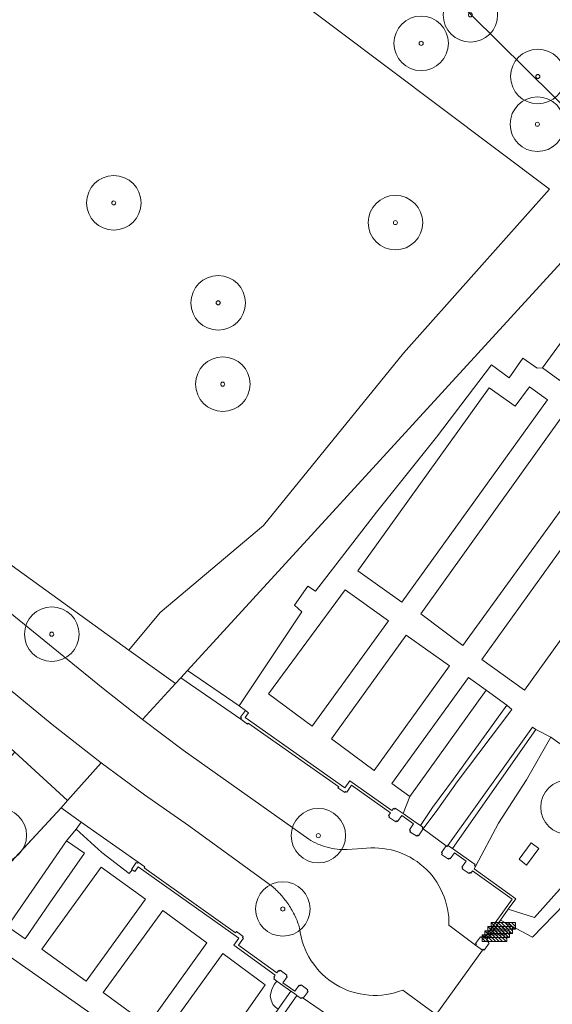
# Model space of a CAD drawing. Header units: metres. Extents: x 187482 to 189800, y 333582 to 335019.
# Tile 209 of 256: x 189550 to 189599, y 334123 to 334213. Entities that reach past the tile are written whole.
import ezdxf

# ---------------------------------------------------------------- set-up
doc = ezdxf.new("R2010")
doc.units = ezdxf.units.M
doc.layers.get('0').update_dxf_attribs({"color": 252, "lineweight": 18})
for name, color, linetype, lineweight in [('B-WE-GR-BEPLANTING_CULTUUR_BOSPLANTSOEN-GV', 252, 'Continuous', 18), ('B-WE-GR-BEPLANTING_CULTUUR_HEESTERS-GV', 252, 'Continuous', 18), ('B-WE-GR-BOOM-S', 252, 'Continuous', 18), ('B-WE-GR-HAAG-G', 252, 'GR-HAAG1-SO', 18), ('B-WE-IE-MEUBILAIR_WEGMEUBILAIR-S', 252, 'Continuous', 18), ('B-WE-IE-TERREINAFSCHEIDING_KUNSTMATIG_HEKWERK-G', 252, 'IE-TERREINAFSCHEIDING_KUNSTMATIG-SO', 18), ('B-WE-IE-TERREINAFSCHEIDING_KUNSTMATIG_MUUR-G', 252, 'IE-TERREINAFSCHEIDING_KUNSTMATIG-SO', 18), ('B-WE-IE-TERREINAFSCHEIDING_KUNSTMATIG_MUUR-GV', 252, 'Continuous', 18), ('B-WE-OG-TERREIN_BEGROEID-GV', 252, 'Continuous', 18), ('B-WE-OG-TERREIN_ERF-GV', 252, 'Continuous', 18), ('B-WE-VH-GESLOTENVERHARDING_ASFALT-GV', 252, 'Continuous', 18), ('B-WE-VH-HALFVERHARDING_GRIND-GV', 252, 'Continuous', 18), ('B-WE-VH-ONVERHARD-GV', 252, 'Continuous', 18)]:
    doc.layers.add(name, color=color, linetype=linetype, lineweight=lineweight)
doc.linetypes.add('GR-HAAG1-SO', pattern='A,6,[176,NLCS.SHX,S=0.125,R=0,X=0,Y=0],-2', length=8)
doc.linetypes.add('IE-TERREINAFSCHEIDING_KUNSTMATIG-SO', pattern='A,4,[82,NLCS.SHX,S=0.75,R=90,X=0,Y=0],4,-2', length=10)

# ---------------------------------------------------------------- blocks, each defined once
blk = doc.blocks.new('SIE-WEG_FIETSREK-SO')
for p, q in [((-4.5, 1.25), (-2, -1.25)), ((-4.5, 0), (-3.25, -1.25)), ((-3.25, 1.25), (-0.75, -1.25)), ((-2, 1.25), (0.5, -1.25)), ((-0.75, 1.25), (1.75, -1.25)), ((0.5, 1.25), (3, -1.25)), ((1.76, 1.25), (4.26, -1.25)), ((3.01, 1.25), (4.5, -0.24)), ((4.26, 1.25), (4.5, 1.01))]:
    blk.add_line(p, q)
at = {"flags": 128}
blk.add_lwpolyline([(4.51, -1.25), (-4.51, -1.25), (-4.51, 1.25), (4.51, 1.25), (4.51, -1.25)], close=True, dxfattribs=at)
blk = doc.blocks.new('SGR-BOOM_GBKN-SO')
at = {"color": 0, "linetype": 'ByBlock', "lineweight": 18}
for radius in [2, 0.15]:
    blk.add_circle((0, 0), radius, dxfattribs=at)

msp = doc.modelspace()

# ---------------------------------------------------------------- linework, layer by layer
at = {"layer": 'B-WE-GR-BEPLANTING_CULTUUR_BOSPLANTSOEN-GV', "flags": 128}
for points in [[(189565.393, 334153.496), (189606.671, 334198.578), (189606.587, 334198.661), (189563.595, 334241.135), (189561.493, 334229.31), (189573.744, 334216.365), (189598.592, 334197.643), (189585.186, 334182.618), (189572.357, 334166.785), (189562.88, 334158.81), (189560.012, 334155.366), (189564.285, 334152.287), (189564.771, 334152.817)], [(189553.778, 334140.886), (189554.387, 334141.566), (189549.545, 334146.011), (189543.348, 334139.163), (189538.61, 334134.078), (189529.364, 334123.676), (189522.777, 334116.742), (189515.611, 334107.265), (189508.561, 334099.984), (189497.928, 334088.774), (189493.074, 334084.035), (189488.798, 334086.809), (189483.598, 334090.392), (189476.509, 334093.386), (189476.487, 334093.367), (189475.869, 334092.83), (189475.26, 334090.22), (189476.478, 334087.698), (189482.125, 334083.49), (189483.994, 334084.736), (189495.03, 334077.528), (189496.204, 334078.795), (189538.121, 334124)]]:
    msp.add_lwpolyline(points, close=True, dxfattribs=at)
at = {"layer": 'B-WE-GR-BEPLANTING_CULTUUR_HEESTERS-GV', "flags": 128}
msp.add_lwpolyline([(189606.671, 334198.578), (189565.393, 334153.496), (189570.122, 334150.263), (189575.881, 334158.862), (189575.191, 334159.492), (189576.427, 334161.234), (189577.12, 334160.764), (189582.72, 334168.02), (189588.236, 334174.885), (189593.274, 334181.53), (189594.893, 334180.333), (189596.138, 334182.144), (189597.465, 334181.231), (189597.956, 334181.259), (189604.927, 334190.818)], dxfattribs=at)
for points in [[(189535.688, 334172.894), (189533.184, 334171.708), (189557.646, 334151.828), (189561.245, 334148.99), (189564.285, 334152.287), (189560.012, 334155.366)], [(189530.639, 334166.659), (189529.92, 334164.026), (189549.545, 334146.011), (189554.387, 334141.566), (189557.477, 334145.019), (189552.979, 334148.526), (189548.582, 334152.158)], [(189618.181, 334152.725), (189623.846, 334160.287), (189623.266, 334160.699), (189622.685, 334161.11), (189622.563, 334160.958), (189614.538, 334149.975), (189608.03, 334140.735), (189604.12, 334135.704), (189601.292, 334135.372), (189597.207, 334130.826), (189594.816, 334131.591), (189594.088, 334130.577), (189597.029, 334129.031), (189601.973, 334134.101), (189604.92, 334134.255), (189612.059, 334144.239)], [(189565.393, 334153.496), (189564.771, 334152.817), (189570.267, 334149.039), (189570.34, 334149.132), (189570.248, 334149.201), (189570.706, 334149.819), (189570.122, 334150.263)], [(189594.671, 334150.296), (189592.792, 334151.683), (189585.771, 334141.929), (189585.163, 334140.36), (189586.33, 334139.538), (189586.759, 334139.26), (189587.87, 334140.93), (189589.788, 334143.515)], [(189595.155, 334149.925), (189594.671, 334150.296), (189589.788, 334143.515), (189587.87, 334140.93), (189586.759, 334139.26), (189586.976, 334139.119), (189586.914, 334139.022), (189587.01, 334138.96), (189588.356, 334140.763), (189590.124, 334143.274)], [(189597.348, 334148.069), (189597.03, 334148.284), (189589.271, 334137.447), (189589.7, 334137.151)], [(189596.471, 334143.453), (189598.712, 334147.372), (189597.348, 334148.069), (189589.7, 334137.151), (189589.904, 334137.009), (189591.15, 334136.116), (189591.787, 334135.684), (189591.723, 334135.589), (189591.818, 334135.524), (189593.902, 334139.482)], [(189548.854, 334130.017), (189554.279, 334137.866), (189555.158, 334138.944), (189555.626, 334139.585), (189553.778, 334140.886), (189538.121, 334124), (189539.623, 334122.852), (189541.126, 334121.703), (189542.271, 334122.881), (189545.502, 334128.032)], [(189555.626, 334139.585), (189555.158, 334138.944), (189557.515, 334136.786), (189560.043, 334134.868), (189560.309, 334135.204), (189560.248, 334135.246), (189560.687, 334135.879), (189560.782, 334135.813), (189560.847, 334135.908)], [(189574.869, 334124.084), (189573.93, 334124.736), (189573.572, 334124.999), (189573.334, 334124.67), (189573.134, 334124.232), (189572.982, 334123.637), (189573.053, 334123.247), (189573.22, 334122.838), (189573.447, 334122.602), (189573.708, 334122.409)], [(189575.426, 334123.687), (189575.205, 334123.851), (189574.869, 334124.084), (189573.708, 334122.409), (189569.022, 334115.647), (189569.532, 334115.263)]]:
    msp.add_lwpolyline(points, close=True, dxfattribs=at)
at = {"layer": 'B-WE-GR-HAAG-G', "ltscale": 0.2, "flags": 128}
for points in [[(189593.274, 334181.53), (189588.236, 334174.885)], [(189588.236, 334174.885), (189582.72, 334168.02)], [(189582.72, 334168.02), (189577.12, 334160.764)], [(189576.427, 334161.234), (189575.191, 334159.492)], [(189577.12, 334160.764), (189576.427, 334161.234)], [(189575.881, 334158.862), (189570.122, 334150.263)], [(189575.191, 334159.492), (189575.881, 334158.862)], [(189565.393, 334153.496), (189570.122, 334150.263)], [(189564.771, 334152.817), (189570.267, 334149.039)], [(189570.122, 334150.263), (189570.706, 334149.819)], [(189594.671, 334150.296), (189589.788, 334143.515)], [(189595.155, 334149.925), (189590.124, 334143.274)], [(189594.671, 334150.296), (189595.155, 334149.925)], [(189589.271, 334137.447), (189597.03, 334148.284)], [(189589.7, 334137.151), (189597.348, 334148.069)], [(189597.03, 334148.284), (189597.348, 334148.069)], [(189589.788, 334143.515), (189587.87, 334140.93)], [(189590.124, 334143.274), (189588.356, 334140.763)], [(189553.778, 334140.886), (189555.626, 334139.585)], [(189587.87, 334140.93), (189586.759, 334139.26)], [(189588.356, 334140.763), (189587.01, 334138.96)], [(189554.279, 334137.866), (189555.158, 334138.944)], [(189555.158, 334138.944), (189555.626, 334139.585)], [(189555.158, 334138.944), (189557.515, 334136.786)], [(189555.626, 334139.585), (189560.847, 334135.908)], [(189557.515, 334136.786), (189560.043, 334134.868)], [(189560.043, 334134.868), (189560.309, 334135.204)], [(189601.292, 334135.372), (189597.207, 334130.826)], [(189597.207, 334130.826), (189594.816, 334131.591)], [(189569.532, 334115.263), (189575.426, 334123.687)], [(189574.869, 334124.084), (189573.708, 334122.409)]]:
    msp.add_lwpolyline(points, dxfattribs=at)
at = {"layer": 'B-WE-IE-TERREINAFSCHEIDING_KUNSTMATIG_HEKWERK-G', "ltscale": 0.2, "flags": 128}
for points in [[(189606.671, 334198.578), (189565.393, 334153.496), (189564.771, 334152.817), (189564.285, 334152.287)], [(189553.778, 334140.886), (189495.03, 334077.528)], [(189589.111, 334137.418), (189587.01, 334138.96)], [(189588.196, 334121.936), (189592.437, 334127.822)], [(189575.985, 334123.416), (189578.13, 334121.95)]]:
    msp.add_lwpolyline(points, dxfattribs=at)
at = {"layer": 'B-WE-IE-TERREINAFSCHEIDING_KUNSTMATIG_MUUR-G', "ltscale": 0.2, "flags": 128}
for points in [[(189570.248, 334149.201), (189570.706, 334149.819)], [(189570.706, 334149.819), (189570.983, 334149.613)], [(189570.34, 334149.132), (189570.248, 334149.201)], [(189570.267, 334149.039), (189570.34, 334149.132)], [(189570.89, 334148.581), (189570.267, 334149.039)], [(189570.983, 334149.613), (189570.67, 334149.182)], [(189570.67, 334149.182), (189579.827, 334142.732)], [(189570.959, 334148.673), (189570.89, 334148.581)], [(189579.255, 334142.829), (189570.959, 334148.673)], [(189579.827, 334142.732), (189580.265, 334143.379)], [(189580.265, 334143.379), (189584.144, 334140.647)], [(189579.191, 334142.733), (189579.255, 334142.829)], [(189579.829, 334142.302), (189579.191, 334142.733)], [(189580.42, 334142.971), (189579.989, 334142.333)], [(189584.002, 334140.442), (189580.42, 334142.971)], [(189579.893, 334142.397), (189579.829, 334142.302)], [(189579.989, 334142.333), (189579.893, 334142.397)], [(189584.144, 334140.647), (189584.274, 334140.836)], [(189584.274, 334140.836), (189584.369, 334140.771)], [(189584.369, 334140.771), (189584.434, 334140.865)], [(189584.434, 334140.865), (189585.068, 334140.427)], [(189583.837, 334140.203), (189584.002, 334140.442)], [(189583.93, 334140.14), (189583.837, 334140.203)], [(189583.866, 334140.045), (189583.93, 334140.14)], [(189584.497, 334139.612), (189583.866, 334140.045)], [(189585.042, 334140.188), (189584.659, 334139.634)], [(189586.122, 334139.428), (189585.042, 334140.188)], [(189585.068, 334140.427), (189585.163, 334140.36)], [(189585.163, 334140.36), (189586.33, 334139.538)], [(189584.56, 334139.701), (189584.497, 334139.612)], [(189584.659, 334139.634), (189584.56, 334139.701)], [(189585.752, 334138.858), (189586.122, 334139.428)], [(189585.849, 334138.796), (189585.752, 334138.858)], [(189586.33, 334139.538), (189586.759, 334139.26)], [(189587.01, 334138.96), (189586.591, 334138.314)], [(189586.759, 334139.26), (189586.976, 334139.119)], [(189586.976, 334139.119), (189586.914, 334139.022)], [(189586.914, 334139.022), (189587.01, 334138.96)], [(189585.786, 334138.699), (189585.849, 334138.796)], [(189586.432, 334138.28), (189585.786, 334138.699)], [(189586.495, 334138.376), (189586.432, 334138.28)], [(189586.591, 334138.314), (189586.495, 334138.376)], [(189588.673, 334136.785), (189589.111, 334137.418)], [(189589.111, 334137.418), (189589.205, 334137.353)], [(189589.205, 334137.353), (189589.271, 334137.447)], [(189589.271, 334137.447), (189589.7, 334137.151)], [(189589.7, 334137.151), (189589.904, 334137.009)], [(189589.904, 334137.009), (189591.15, 334136.116)], [(189588.767, 334136.72), (189588.673, 334136.785)], [(189588.702, 334136.625), (189588.767, 334136.72)], [(189589.335, 334136.187), (189588.702, 334136.625)], [(189589.4, 334136.282), (189589.335, 334136.187)], [(189589.495, 334136.216), (189589.4, 334136.282)], [(189589.878, 334136.77), (189589.495, 334136.216)], [(189590.938, 334136.009), (189589.878, 334136.77)], [(189591.15, 334136.116), (189591.787, 334135.684)], [(189560.248, 334135.246), (189560.687, 334135.879)], [(189560.309, 334135.204), (189560.248, 334135.246)], [(189560.542, 334135.043), (189560.309, 334135.204)], [(189560.849, 334135.485), (189560.542, 334135.043)], [(189560.687, 334135.879), (189560.782, 334135.813)], [(189560.782, 334135.813), (189560.847, 334135.908)], [(189560.847, 334135.908), (189561.48, 334135.469)], [(189570.091, 334128.923), (189560.849, 334135.485)], [(189561.48, 334135.469), (189561.417, 334135.383)], [(189561.417, 334135.383), (189569.798, 334129.434)], [(189590.558, 334135.448), (189590.938, 334136.009)], [(189590.653, 334135.383), (189590.558, 334135.448)], [(189590.589, 334135.288), (189590.653, 334135.383)], [(189591.226, 334134.856), (189590.589, 334135.288)], [(189591.818, 334135.524), (189591.67, 334135.305)], [(189591.67, 334135.305), (189595.508, 334132.555)], [(189591.787, 334135.684), (189591.723, 334135.589)], [(189591.723, 334135.589), (189591.818, 334135.524)], [(189591.291, 334134.951), (189591.226, 334134.856)], [(189591.386, 334134.887), (189591.291, 334134.951)], [(189591.529, 334135.098), (189591.386, 334134.887)], [(189595.159, 334132.498), (189591.529, 334135.098)], [(189592.606, 334128.942), (189595.159, 334132.498)], [(189595.508, 334132.555), (189594.816, 334131.591)], [(189594.816, 334131.591), (189594.088, 334130.577)], [(189594.088, 334130.577), (189592.807, 334128.793)], [(189569.624, 334128.287), (189570.091, 334128.923)], [(189569.798, 334129.434), (189569.876, 334129.544)], [(189569.876, 334129.544), (189570.499, 334129.082)], [(189570.527, 334128.921), (189570.074, 334128.296)], [(189570.499, 334129.082), (189570.434, 334128.992)], [(189570.434, 334128.992), (189570.527, 334128.921)], [(189591.795, 334128.442), (189592.254, 334129.06)], [(189592.254, 334129.06), (189592.346, 334128.992)], [(189592.346, 334128.992), (189592.415, 334129.084)], [(189592.415, 334129.084), (189592.606, 334128.942)], [(189573.441, 334125.555), (189569.624, 334128.287)], [(189570.074, 334128.296), (189573.577, 334125.768)], [(189591.887, 334128.373), (189591.795, 334128.442)], [(189591.819, 334128.281), (189591.887, 334128.373)], [(189592.437, 334127.822), (189591.819, 334128.281)], [(189593.057, 334128.465), (189592.598, 334127.846)], [(189592.807, 334128.793), (189593.033, 334128.626)], [(189593.033, 334128.626), (189592.965, 334128.533)], [(189592.965, 334128.533), (189593.057, 334128.465)], [(189592.506, 334127.915), (189592.437, 334127.822)], [(189592.598, 334127.846), (189592.506, 334127.915)], [(189573.29, 334125.346), (189573.441, 334125.555)], [(189573.378, 334125.284), (189573.29, 334125.346)], [(189573.312, 334125.19), (189573.378, 334125.284)], [(189573.577, 334125.768), (189573.73, 334125.978)], [(189573.73, 334125.978), (189573.823, 334125.91)], [(189573.823, 334125.91), (189573.891, 334126.003)], [(189573.891, 334126.003), (189574.512, 334125.55)], [(189574.538, 334125.389), (189574.142, 334124.845)], [(189574.512, 334125.55), (189574.453, 334125.458)], [(189574.453, 334125.458), (189574.538, 334125.389)], [(189573.572, 334124.999), (189573.312, 334125.19)], [(189573.93, 334124.736), (189573.572, 334124.999)], [(189574.869, 334124.084), (189573.93, 334124.736)], [(189574.142, 334124.845), (189575.236, 334124.085)], [(189575.236, 334124.085), (189575.64, 334124.63)], [(189575.64, 334124.63), (189575.732, 334124.562)], [(189575.732, 334124.562), (189575.801, 334124.654)], [(189575.801, 334124.654), (189576.419, 334124.195)], [(189575.205, 334123.851), (189574.869, 334124.084)], [(189575.426, 334123.687), (189575.205, 334123.851)], [(189575.824, 334123.392), (189575.426, 334123.687)], [(189575.892, 334123.484), (189575.824, 334123.392)], [(189575.985, 334123.416), (189575.892, 334123.484)], [(189576.443, 334124.034), (189575.985, 334123.416)], [(189576.419, 334124.195), (189576.351, 334124.103)], [(189576.351, 334124.103), (189576.443, 334124.034)]]:
    msp.add_lwpolyline(points, dxfattribs=at)
at = {"layer": 'B-WE-IE-TERREINAFSCHEIDING_KUNSTMATIG_MUUR-GV', "flags": 128}
for points in [[(189586.914, 334139.022), (189586.976, 334139.119), (189586.759, 334139.26), (189586.33, 334139.538), (189585.163, 334140.36), (189585.068, 334140.427), (189584.434, 334140.865), (189584.369, 334140.771), (189584.274, 334140.836), (189584.144, 334140.647), (189580.265, 334143.379), (189579.827, 334142.732), (189570.67, 334149.182), (189570.983, 334149.613), (189570.706, 334149.819), (189570.248, 334149.201), (189570.34, 334149.132), (189570.267, 334149.039), (189570.89, 334148.581), (189570.959, 334148.673), (189579.255, 334142.829), (189579.191, 334142.733), (189579.829, 334142.302), (189579.893, 334142.397), (189579.989, 334142.333), (189580.42, 334142.971), (189584.002, 334140.442), (189583.837, 334140.203), (189583.93, 334140.14), (189583.866, 334140.045), (189584.497, 334139.612), (189584.56, 334139.701), (189584.659, 334139.634), (189585.042, 334140.188), (189586.122, 334139.428), (189585.752, 334138.858), (189585.849, 334138.796), (189585.786, 334138.699), (189586.432, 334138.28), (189586.495, 334138.376), (189586.591, 334138.314), (189587.01, 334138.96)], [(189593.033, 334128.626), (189592.807, 334128.793), (189594.088, 334130.577), (189594.816, 334131.591), (189595.508, 334132.555), (189591.67, 334135.305), (189591.818, 334135.524), (189591.723, 334135.589), (189591.787, 334135.684), (189591.15, 334136.116), (189589.904, 334137.009), (189589.7, 334137.151), (189589.271, 334137.447), (189589.205, 334137.353), (189589.111, 334137.418), (189588.673, 334136.785), (189588.767, 334136.72), (189588.702, 334136.625), (189589.335, 334136.187), (189589.4, 334136.282), (189589.495, 334136.216), (189589.878, 334136.77), (189590.938, 334136.009), (189590.558, 334135.448), (189590.653, 334135.383), (189590.589, 334135.288), (189591.226, 334134.856), (189591.291, 334134.951), (189591.386, 334134.887), (189591.529, 334135.098), (189595.159, 334132.498), (189592.606, 334128.942), (189592.415, 334129.084), (189592.346, 334128.992), (189592.254, 334129.06), (189591.795, 334128.442), (189591.887, 334128.373), (189591.819, 334128.281), (189592.437, 334127.822), (189592.506, 334127.915), (189592.598, 334127.846), (189593.057, 334128.465), (189592.965, 334128.533)], [(189576.351, 334124.103), (189576.419, 334124.195), (189575.801, 334124.654), (189575.732, 334124.562), (189575.64, 334124.63), (189575.236, 334124.085), (189574.142, 334124.845), (189574.538, 334125.389), (189574.453, 334125.458), (189574.512, 334125.55), (189573.891, 334126.003), (189573.823, 334125.91), (189573.73, 334125.978), (189573.577, 334125.768), (189570.074, 334128.296), (189570.527, 334128.921), (189570.434, 334128.992), (189570.499, 334129.082), (189569.876, 334129.544), (189569.798, 334129.434), (189561.417, 334135.383), (189561.48, 334135.469), (189560.847, 334135.908), (189560.782, 334135.813), (189560.687, 334135.879), (189560.248, 334135.246), (189560.309, 334135.204), (189560.542, 334135.043), (189560.849, 334135.485), (189570.091, 334128.923), (189569.624, 334128.287), (189573.441, 334125.555), (189573.29, 334125.346), (189573.378, 334125.284), (189573.312, 334125.19), (189573.572, 334124.999), (189573.93, 334124.736), (189574.869, 334124.084), (189575.205, 334123.851), (189575.426, 334123.687), (189575.824, 334123.392), (189575.892, 334123.484), (189575.985, 334123.416), (189576.443, 334124.034)]]:
    msp.add_lwpolyline(points, close=True, dxfattribs=at)
at = {"layer": 'B-WE-OG-TERREIN_BEGROEID-GV', "flags": 128}
msp.add_lwpolyline([(189536.777, 334190.358), (189533.139, 334182.564), (189529.292, 334174.871), (189533.184, 334171.708), (189535.688, 334172.894), (189560.012, 334155.366), (189562.88, 334158.81), (189572.357, 334166.785), (189585.186, 334182.618), (189598.592, 334197.643), (189573.744, 334216.365), (189561.493, 334229.31), (189563.595, 334241.135), (189557.255, 334247.399), (189554.963, 334239.106), (189552.423, 334230.885), (189551.758, 334229.122)], dxfattribs=at)
for points in [[(189608.03, 334140.735), (189598.712, 334147.372), (189596.471, 334143.453), (189593.902, 334139.482), (189591.818, 334135.524), (189591.67, 334135.305), (189595.508, 334132.555), (189594.816, 334131.591), (189597.207, 334130.826), (189601.292, 334135.372), (189604.12, 334135.704)], [(189597.612, 334137.172), (189596.49, 334135.641), (189595.8, 334136.174), (189596.922, 334137.695)]]:
    msp.add_lwpolyline(points, close=True, dxfattribs=at)
at = {"layer": 'B-WE-OG-TERREIN_ERF-GV', "flags": 128}
msp.add_lwpolyline([(189557.255, 334247.399), (189563.595, 334241.135), (189606.587, 334198.661), (189606.671, 334198.578), (189624.964, 334218.557)], dxfattribs=at)
at = {"layer": 'B-WE-VH-GESLOTENVERHARDING_ASFALT-GV', "flags": 128}
for points in [[(189561.245, 334148.99), (189557.646, 334151.828), (189533.184, 334171.708), (189529.292, 334174.871), (189526.663, 334169.872), (189530.639, 334166.659), (189548.582, 334152.158), (189552.979, 334148.526), (189557.477, 334145.019), (189561.44, 334142.093), (189565.472, 334139.264), (189573.085, 334133.74)], [(189576.513, 334138.002), (189564.982, 334146.185), (189561.245, 334148.99)], [(189581.438, 334137.149), (189580.034, 334137.061)], [(189601.973, 334134.101), (189597.029, 334129.031), (189594.088, 334130.577), (189592.807, 334128.793), (189593.033, 334128.626), (189592.965, 334128.533), (189593.057, 334128.465), (189592.598, 334127.846), (189592.506, 334127.915), (189592.437, 334127.822), (189588.196, 334121.936)], [(189585.132, 334124.175), (189587.569, 334122.384), (189588.196, 334121.936), (189592.437, 334127.822), (189591.819, 334128.281), (189589.369, 334130.137)]]:
    msp.add_lwpolyline(points, dxfattribs=at)
at = {"layer": 'B-WE-VH-GESLOTENVERHARDING_ASFALT-GV'}
for points in [[(189577.331, 334137.573, -0.037768), (189576.513, 334138.002)], [(189578.203, 334137.269, -0.036998), (189577.331, 334137.573)], [(189579.111, 334137.097, -0.037356), (189578.203, 334137.269)], [(189580.034, 334137.061, -0.036823), (189579.111, 334137.097)], [(189584.42, 334136.937, 0.109295), (189581.438, 334137.149)], [(189587.034, 334135.488, 0.109617), (189584.42, 334136.937)], [(189588.793, 334133.071, 0.109668), (189587.034, 334135.488)], [(189573.085, 334133.74, -0.038147), (189573.944, 334132.921)], [(189573.944, 334132.921, -0.037919), (189574.672, 334131.984)], [(189589.369, 334130.137, 0.10967), (189588.793, 334133.071)], [(189574.672, 334131.984, -0.037313), (189575.253, 334130.949)], [(189575.253, 334130.949, -0.03787), (189575.673, 334129.839)], [(189575.673, 334129.839, 0.115124), (189576.735, 334126.866)], [(189576.735, 334126.866, 0.115141), (189579.004, 334124.671)], [(189579.004, 334124.671, 0.115323), (189582.01, 334123.708)], [(189582.01, 334123.708, 0.115004), (189585.132, 334124.175)]]:
    msp.add_lwpolyline(points, format="xyb", dxfattribs=at)
at = {"layer": 'B-WE-VH-HALFVERHARDING_GRIND-GV', "flags": 128}
for points in [[(189599.557, 334180.091), (189597.956, 334181.259), (189597.465, 334181.231), (189596.138, 334182.144), (189594.893, 334180.333), (189593.274, 334181.53), (189588.236, 334174.885), (189582.72, 334168.02), (189577.12, 334160.764), (189576.427, 334161.234), (189575.191, 334159.492), (189575.881, 334158.862), (189570.122, 334150.263), (189570.706, 334149.819), (189570.983, 334149.613), (189570.67, 334149.182), (189579.827, 334142.732), (189580.265, 334143.379), (189584.144, 334140.647), (189584.274, 334140.836), (189584.369, 334140.771), (189584.434, 334140.865), (189585.068, 334140.427), (189585.163, 334140.36), (189585.771, 334141.929), (189584.145, 334143.112), (189591.172, 334152.862), (189592.792, 334151.683), (189594.671, 334150.296), (189595.155, 334149.925), (189590.124, 334143.274), (189588.356, 334140.763), (189587.01, 334138.96), (189589.111, 334137.418), (189589.205, 334137.353), (189589.271, 334137.447), (189597.03, 334148.284), (189597.348, 334148.069), (189598.712, 334147.372), (189608.03, 334140.735)], [(189580.42, 334142.971), (189579.989, 334142.333), (189579.893, 334142.397), (189579.829, 334142.302), (189579.191, 334142.733), (189579.255, 334142.829), (189570.959, 334148.673), (189570.89, 334148.581), (189570.267, 334149.039), (189564.771, 334152.817), (189564.285, 334152.287), (189561.245, 334148.99), (189564.982, 334146.185), (189576.513, 334138.002)], [(189573.085, 334133.74), (189565.472, 334139.264), (189561.44, 334142.093), (189557.477, 334145.019), (189554.387, 334141.566), (189553.778, 334140.886), (189555.626, 334139.585), (189560.847, 334135.908), (189561.48, 334135.469), (189561.417, 334135.383), (189569.798, 334129.434), (189569.876, 334129.544), (189570.499, 334129.082), (189570.434, 334128.992), (189570.527, 334128.921), (189570.074, 334128.296), (189573.577, 334125.768), (189573.73, 334125.978), (189573.823, 334125.91), (189573.891, 334126.003), (189574.512, 334125.55), (189574.453, 334125.458), (189574.538, 334125.389), (189574.142, 334124.845), (189575.236, 334124.085), (189575.64, 334124.63), (189575.732, 334124.562), (189575.801, 334124.654), (189576.419, 334124.195), (189576.351, 334124.103), (189576.443, 334124.034), (189575.985, 334123.416), (189578.13, 334121.95)], [(189589.369, 334130.137), (189591.819, 334128.281), (189591.887, 334128.373), (189591.795, 334128.442), (189592.254, 334129.06), (189592.346, 334128.992), (189592.415, 334129.084), (189592.606, 334128.942), (189595.159, 334132.498), (189591.529, 334135.098), (189591.386, 334134.887), (189591.291, 334134.951), (189591.226, 334134.856), (189590.589, 334135.288), (189590.653, 334135.383), (189590.558, 334135.448), (189590.938, 334136.009), (189589.878, 334136.77), (189589.495, 334136.216), (189589.4, 334136.282), (189589.335, 334136.187), (189588.702, 334136.625), (189588.767, 334136.72), (189588.673, 334136.785), (189589.111, 334137.418), (189587.01, 334138.96), (189586.591, 334138.314), (189586.495, 334138.376), (189586.432, 334138.28), (189585.786, 334138.699), (189585.849, 334138.796), (189585.752, 334138.858), (189586.122, 334139.428), (189585.042, 334140.188), (189584.659, 334139.634), (189584.56, 334139.701), (189584.497, 334139.612), (189583.866, 334140.045), (189583.93, 334140.14), (189583.837, 334140.203), (189584.002, 334140.442), (189580.42, 334142.971)], [(189573.22, 334122.838), (189573.053, 334123.247), (189572.982, 334123.637), (189573.134, 334124.232), (189573.334, 334124.67), (189573.572, 334124.999), (189573.312, 334125.19), (189573.378, 334125.284), (189573.29, 334125.346), (189573.441, 334125.555), (189569.624, 334128.287), (189570.091, 334128.923), (189560.849, 334135.485), (189560.542, 334135.043), (189560.309, 334135.204), (189560.043, 334134.868), (189557.515, 334136.786), (189555.158, 334138.944), (189554.279, 334137.866), (189555.921, 334136.738), (189552.756, 334132.168), (189550.478, 334128.879), (189548.854, 334130.017)], [(189580.034, 334137.061), (189581.438, 334137.149)], [(189578.13, 334121.95), (189575.985, 334123.416), (189575.892, 334123.484), (189575.824, 334123.392), (189575.426, 334123.687), (189569.532, 334115.263)], [(189587.569, 334122.384), (189585.132, 334124.175)]]:
    msp.add_lwpolyline(points, dxfattribs=at)
for points in [[(189595.44, 334177.745), (189596.755, 334179.516), (189598.406, 334178.328), (189585.047, 334159.754), (189581.007, 334162.647), (189593.059, 334179.436)], [(189600.02, 334177.2), (189604.062, 334174.312), (189590.657, 334155.777), (189586.802, 334158.686)], [(189607.373, 334171.949), (189608.221, 334171.727), (189609.835, 334170.517), (189596.302, 334151.688), (189592.39, 334154.495), (189605.761, 334173.105)], [(189579.854, 334160.884), (189583.815, 334158.032), (189576.829, 334148.385), (189572.809, 334151.36)], [(189578.589, 334147.207), (189585.447, 334156.746), (189589.425, 334153.916), (189582.51, 334144.303)], [(189561.542, 334132.523), (189556.096, 334125.004), (189552.026, 334127.916), (189557.457, 334135.444)], [(189563.126, 334131.472), (189567.142, 334128.517), (189561.749, 334120.963), (189557.66, 334123.944)], [(189564.843, 334109.994), (189544.345, 334124.09), (189545.453, 334125.753), (189546.288, 334126.778), (189547.425, 334128.386), (189567.732, 334114.132), (189567.824, 334114.264), (189568.614, 334113.72), (189565.48, 334109.191), (189564.686, 334109.769)], [(189568.613, 334127.523), (189572.52, 334124.662), (189567.246, 334117.131), (189563.177, 334119.974)]]:
    msp.add_lwpolyline(points, close=True, dxfattribs=at)
at = {"layer": 'B-WE-VH-HALFVERHARDING_GRIND-GV'}
for points in [[(189576.513, 334138.002, 0.037768), (189577.331, 334137.573)], [(189577.331, 334137.573, 0.036998), (189578.203, 334137.269)], [(189578.203, 334137.269, 0.037356), (189579.111, 334137.097)], [(189579.111, 334137.097, 0.036823), (189580.034, 334137.061)], [(189581.438, 334137.149, -0.109295), (189584.42, 334136.937)], [(189584.42, 334136.937, -0.109617), (189587.034, 334135.488)], [(189587.034, 334135.488, -0.109668), (189588.793, 334133.071)], [(189573.944, 334132.921, 0.038147), (189573.085, 334133.74)], [(189574.672, 334131.984, 0.037919), (189573.944, 334132.921)], [(189588.793, 334133.071, -0.10967), (189589.369, 334130.137)], [(189575.253, 334130.949, 0.037313), (189574.672, 334131.984)], [(189575.673, 334129.839, 0.03787), (189575.253, 334130.949)], [(189576.735, 334126.866, -0.115124), (189575.673, 334129.839)], [(189579.004, 334124.671, -0.115141), (189576.735, 334126.866)], [(189582.01, 334123.708, -0.115323), (189579.004, 334124.671)], [(189585.132, 334124.175, -0.115004), (189582.01, 334123.708)]]:
    msp.add_lwpolyline(points, format="xyb", dxfattribs=at)
at = {"layer": 'B-WE-VH-ONVERHARD-GV', "flags": 128}
for points in [[(189606.533, 334189.657), (189606.332, 334189.808), (189604.927, 334190.818), (189597.956, 334181.259), (189599.557, 334180.091)], [(189598.406, 334178.328), (189596.755, 334179.516), (189595.44, 334177.745), (189593.059, 334179.436), (189581.007, 334162.647), (189585.047, 334159.754)], [(189604.062, 334174.312), (189600.02, 334177.2), (189586.802, 334158.686), (189590.657, 334155.777)], [(189609.835, 334170.517), (189608.221, 334171.727), (189607.373, 334171.949), (189605.761, 334173.105), (189592.39, 334154.495), (189596.302, 334151.688)], [(189583.815, 334158.032), (189579.854, 334160.884), (189572.809, 334151.36), (189576.829, 334148.385)], [(189589.425, 334153.916), (189585.447, 334156.746), (189578.589, 334147.207), (189582.51, 334144.303)], [(189592.792, 334151.683), (189591.172, 334152.862), (189584.145, 334143.112), (189585.771, 334141.929)], [(189555.921, 334136.738), (189554.279, 334137.866), (189548.854, 334130.017), (189550.478, 334128.879), (189552.756, 334132.168)], [(189597.612, 334137.172), (189596.922, 334137.695), (189595.8, 334136.174), (189596.49, 334135.641)], [(189561.542, 334132.523), (189557.457, 334135.444), (189552.026, 334127.916), (189556.096, 334125.004)], [(189567.142, 334128.517), (189563.126, 334131.472), (189557.66, 334123.944), (189561.749, 334120.963)], [(189547.425, 334128.386), (189546.288, 334126.778), (189545.453, 334125.753), (189544.345, 334124.09), (189564.843, 334109.994), (189567.732, 334114.132)], [(189572.52, 334124.662), (189568.613, 334127.523), (189563.177, 334119.974), (189567.246, 334117.131)]]:
    msp.add_lwpolyline(points, close=True, dxfattribs=at)

# ---------------------------------------------------------------- block references
at = {"layer": 'B-WE-GR-BOOM-S', "xscale": 1.25, "yscale": 1.25, "zscale": 1.25}
for p in [(189591.34, 334213.644), (189586.82, 334211.03), (189597.522, 334207.986), (189597.486, 334203.605), (189558.62, 334196.39), (189584.46, 334194.58), (189568.2, 334187.22), (189568.62, 334179.76), (189552.93, 334156.82), (189600.294, 334140.953), (189548.124, 334138.369), (189577.39, 334138.34), (189574.13, 334131.614)]:
    msp.add_blockref('SGR-BOOM_GBKN-SO', p, dxfattribs=at)
at = {"layer": 'B-WE-IE-MEUBILAIR_WEGMEUBILAIR-S', "xscale": 0.25, "yscale": 0.25, "zscale": 0.25}
for p in [(189594.074, 334129.681), (189594.362, 334130.064), (189593.545, 334128.941), (189593.797, 334129.295)]:
    msp.add_blockref('SIE-WEG_FIETSREK-SO', p, dxfattribs=at)

doc.saveas('drawing.dxf')
